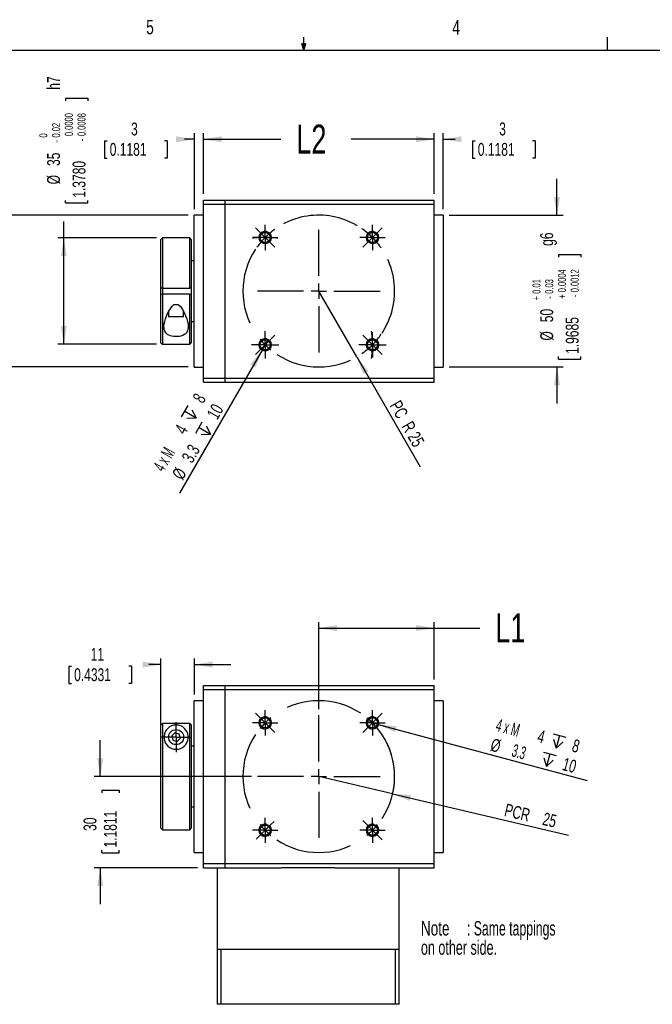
# Model space of a CAD drawing. Extents: x 11 to 421, y 5 to 275.
# Tile 3 of 6: x 169 to 273, y 113 to 275. Entities that reach past the tile are written whole.
import ezdxf
from ezdxf.enums import TextEntityAlignment as Align

# ---------------------------------------------------------------- set-up
doc = ezdxf.new("R2010")
doc.units = 0
doc.linetypes.add('CENTERX2', pattern=[20.32, 12.7, -2.54, 2.54, -2.54])
doc.linetypes.add('HIDDEN', pattern=[1.905, 1.27, -0.635])
doc.layers.get('0').update_dxf_attribs({"linetype": 'CONTINUOUS'})
doc.dimstyles.new('SLDDIMSTYLE0', dxfattribs={"dimtxt": 2.116667, "dimasz": 3, "dimexe": 0, "dimexo": 0.0625, "dimgap": 0.529167, "dimtad": 1, "dimlfac": 2, "dimrnd": 1e-09, "dimzin": 12, "dimblk1": 'NONE', "dimsah": 1, "dimcen": 0, "dimazin": 3, "dimtfac": 1, "dimtmove": 0, "dimatfit": 3})
doc.dimstyles.new('SLDDIMSTYLE1', dxfattribs={"dimtxt": 2.116667, "dimasz": 3, "dimexe": 0, "dimexo": 0.0625, "dimgap": 0.529167, "dimtad": 0, "dimlfac": 2, "dimrnd": 1e-09, "dimzin": 12, "dimsah": 1, "dimcen": 0.09, "dimazin": 3, "dimtfac": 1, "dimtmove": 0, "dimatfit": 3})
doc.dimstyles.new('SLDDIMSTYLE2', dxfattribs={"dimtxt": 2.116667, "dimasz": 3, "dimexe": 0, "dimexo": 0.0625, "dimgap": 0.529167, "dimtad": 1, "dimlfac": 2, "dimrnd": 1e-09, "dimzin": 12, "dimsah": 1, "dimcen": 0, "dimazin": 3, "dimtfac": 1, "dimtofl": 0, "dimtmove": 0, "dimatfit": 3})
doc.dimstyles.new('SLDDIMSTYLE3', dxfattribs={"dimtxt": 4.7625, "dimasz": 3, "dimexe": 0, "dimexo": 0.0625, "dimgap": 1.190625, "dimtad": 0, "dimlfac": 2, "dimrnd": 1e-09, "dimzin": 12, "dimsah": 1, "dimcen": 0.09, "dimazin": 3, "dimtfac": 1, "dimtofl": 0, "dimtmove": 0, "dimatfit": 3})
doc.dimstyles.new('SLDDIMSTYLE6', dxfattribs={"dimtxt": 2.116667, "dimasz": 3, "dimexe": 0, "dimexo": 0.0625, "dimgap": 0.529167, "dimtad": 0, "dimlfac": 2, "dimrnd": 1e-09, "dimzin": 12, "dimsah": 1, "dimcen": 0.09, "dimazin": 3, "dimtol": 1, "dimtp": 0.01, "dimtm": 0.03, "dimtfac": 1, "dimtmove": 0, "dimatfit": 3})
doc.dimstyles.new('SLDDIMSTYLE7', dxfattribs={"dimtxt": 2.116667, "dimasz": 3, "dimexe": 0, "dimexo": 0.0625, "dimgap": 0.529167, "dimtad": 0, "dimlfac": 2, "dimrnd": 1e-09, "dimzin": 12, "dimsah": 1, "dimcen": 0.09, "dimazin": 3, "dimtol": 1, "dimtm": 0.02, "dimtfac": 1.6, "dimtofl": 0, "dimtmove": 0, "dimatfit": 3})
doc.dimstyles.new('SLDDIMSTYLE8', dxfattribs={"dimtxt": 2.116667, "dimasz": 3, "dimexe": 0, "dimexo": 0.0625, "dimgap": 0.529167, "dimtad": 1, "dimlfac": 2, "dimrnd": 1e-09, "dimzin": 12, "dimsah": 1, "dimcen": 0, "dimazin": 3, "dimtfac": 1, "dimtofl": 0, "dimtmove": 0, "dimatfit": 3})

# ---------------------------------------------------------------- blocks, each defined once
blk = doc.blocks.new('SW_SYMBOL_HOLE_DEPTH')
at = {"color": 0, "linetype": 'CONTINUOUS'}
for p, q in [((0, 875), (800, 875)), ((400, 875), (400, 75)), ((100, 555), (400, 75)), ((700, 555), (400, 75))]:
    blk.add_line(p, q, dxfattribs=at)
blk = doc.blocks.new('*D10')
at = {"color": 7, "linetype": 'CONTINUOUS'}
for q in [(226.25, 159.77), (262.58, 150.04)]:
    blk.add_line((228.18, 159.25), q, dxfattribs=at)
blk.add_solid([(228.18, 159.25), (230.95, 157.99), (231.21, 158.96)], dxfattribs=at)
at = {"color": 7, "linetype": 'CONTINUOUS', "xscale": 0.0027037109, "yscale": 0.0027037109, "zscale": 0.0027037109, "rotation": 345}
for p in [(256.4, 155.45), (254.8, 152.4)]:
    blk.add_blockref('SW_SYMBOL_HOLE_DEPTH', p, dxfattribs=at)
at = {"color": 7, "linetype": 'CONTINUOUS'}
for s, height, width, p in [('4 x M', 2.117, 0.56, (247.23, 157.6)), ('4', 2.12, 0.7, (254.06, 155.77)), ('%%c', 2.117, 0.7, (246.35, 154.36)), (' 3.3 ', 2.117, 0.56, (249.44, 153.53)), (' 8', 2.117, 0.7, (259.25, 154.38)), (' 10', 2.117, 0.7, (257.64, 151.33))]:
    blk.add_text(s, height=height, rotation=345, dxfattribs=dict(at, width=width)).set_placement(p, align=Align.BOTTOM_LEFT)
blk = doc.blocks.new('_NONE')
blk = doc.blocks.new('*D12')
at = {"color": 7, "linetype": 'CONTINUOUS'}
for p, q in [((177.22, 168.87), (177.22, 166.01)), ((177.22, 168.87), (177.65, 168.87)), ((187.54, 168.87), (187.11, 168.87)), ((187.54, 168.87), (187.54, 166.01)), ((192.38, 169.12), (190.41, 169.12)), ((192.38, 155.73), (192.38, 170.12)), ((197.88, 164.17), (197.88, 170.12)), ((197.88, 169.12), (203.88, 169.12)), ((177.22, 166.01), (177.65, 166.01)), ((187.54, 166.01), (187.11, 166.01))]:
    blk.add_line(p, q, dxfattribs=at)
for points in [[(192.38, 169.12), (189.38, 169.62), (189.38, 168.62)], [(197.88, 169.12), (200.88, 168.62), (200.88, 169.62)]]:
    blk.add_solid(points, dxfattribs=at)
at = {"color": 7, "linetype": 'CONTINUOUS', "width": 0.7}
for s, p in [('11', (180.81, 169.12)), ('0.4331', (178.08, 165.76))]:
    blk.add_text(s, height=2.117, dxfattribs=at).set_placement(p, align=Align.BOTTOM_LEFT)
blk = doc.blocks.new('*D13')
at = {"color": 7, "linetype": 'CONTINUOUS'}
for p, q in [((182.38, 150.67), (182.38, 156.67)), ((207.29, 150.67), (181.38, 150.67)), ((182.63, 148.45), (185.49, 148.45)), ((182.63, 148.45), (182.63, 148.02)), ((185.49, 148.45), (185.49, 148.02)), ((182.63, 138.14), (182.63, 138.57)), ((182.63, 138.14), (185.49, 138.14)), ((185.49, 138.14), (185.49, 138.57)), ((198.38, 135.67), (181.38, 135.67)), ((182.38, 135.67), (182.38, 129.67))]:
    blk.add_line(p, q, dxfattribs=at)
for points in [[(182.38, 150.67), (182.88, 153.67), (181.88, 153.67)], [(182.38, 135.67), (181.88, 132.67), (182.88, 132.67)]]:
    blk.add_solid(points, dxfattribs=at)
at = {"color": 7, "linetype": 'CONTINUOUS', "width": 0.7}
for s, p in [('1.1811', (185.74, 138.99)), ('30', (182.38, 141.73))]:
    blk.add_text(s, height=2.117, rotation=90, dxfattribs=at).set_placement(p, align=Align.BOTTOM_LEFT)
blk = doc.blocks.new('*D14')
at = {"color": 7, "linetype": 'CONTINUOUS'}
for q in [(218.38, 150.67), (259.54, 141.05)]:
    blk.add_line((230.55, 147.83), q, dxfattribs=at)
blk.add_arc((218.38, 150.67), 12.5, 342.2765, 50.7393, dxfattribs=at)
blk.add_solid([(230.55, 147.83), (233.36, 146.66), (233.59, 147.63)], dxfattribs=at)
at = {"color": 7, "linetype": 'CONTINUOUS', "width": 0.7}
for s, p in [('PCR ', (248.67, 143.59)), ('25', (254.95, 142.13))]:
    blk.add_text(s, height=2.117, rotation=346.8504, dxfattribs=at).set_placement(p, align=Align.BOTTOM_LEFT)
blk = doc.blocks.new('*D15')
at = {"color": 7, "linetype": 'CONTINUOUS'}
for p, q in [((218.38, 161.76), (218.38, 176.12)), ((237.38, 166.67), (237.38, 176.12)), ((218.38, 175.12), (237.38, 175.12)), ((237.38, 175.12), (244.91, 175.12))]:
    blk.add_line(p, q, dxfattribs=at)
for points in [[(218.38, 175.12), (221.38, 174.62), (221.38, 175.62)], [(237.38, 175.12), (234.38, 175.62), (234.38, 174.62)]]:
    blk.add_solid(points, dxfattribs=at)
at = {"color": 7, "linetype": 'CONTINUOUS', "width": 0.7}
blk.add_text('L1', height=4.763, dxfattribs=at).set_placement((247.46, 171.34), align=Align.BOTTOM_LEFT)
blk = doc.blocks.new('SW_NOTE_5')
at = {"color": 0, "linetype": 'CONTINUOUS'}
for s, height, width, p in [(': Same tappings ', 2.3813, 0.634375, (7.58, 0)), ('Note', 2.381, 0.7, (0, 0)), ('on other side.', 2.3813, 0.65, (0, -3.17))]:
    blk.add_text(s, height=height, dxfattribs=dict(at, width=width)).set_placement(p, align=Align.BOTTOM_LEFT)
blk = doc.blocks.new('SW_CENTERMARKSYMBOL_0')
at = {"color": 0, "linetype": 'CONTINUOUS'}
for p, q in [((0, 1.25), (0, 2.49)), ((-1.25, 0), (-2.49, 0)), ((0, 0), (-1.25, 0)), ((0, 0), (0, 1.25)), ((0, 0), (0, -1.25)), ((0, 0), (1.25, 0)), ((1.25, 0), (2.49, 0)), ((0, -1.25), (0, -2.49))]:
    blk.add_line(p, q, dxfattribs=at)
blk = doc.blocks.new('SW_CENTERMARKSYMBOL_1')
at = {"color": 0, "linetype": 'CONTINUOUS'}
for p, q in [((0, 1.25), (0, 2.075)), ((-1.25, 0), (-2.075, 0)), ((0, 0), (-1.25, 0)), ((0, 0), (0, 1.25)), ((0, 0), (0, -1.25)), ((0, 0), (1.25, 0)), ((1.25, 0), (2.075, 0)), ((0, -1.25), (0, -2.075))]:
    blk.add_line(p, q, dxfattribs=at)
blk = doc.blocks.new('SW_CENTERMARKSYMBOL_2')
at = {"color": 0, "linetype": 'CONTINUOUS'}
for p, q in [((0, 1.25), (0, 2.075)), ((-1.25, 0), (-2.075, 0)), ((0, 0), (-1.25, 0)), ((0, 0), (0, 1.25)), ((0, 0), (0, -1.25)), ((0, 0), (1.25, 0)), ((1.25, 0), (2.075, 0)), ((0, -1.25), (0, -2.075))]:
    blk.add_line(p, q, dxfattribs=at)
blk = doc.blocks.new('SW_CENTERMARKSYMBOL_3')
at = {"color": 0, "linetype": 'CONTINUOUS'}
for p, q in [((0, 1.25), (0, 2.075)), ((-1.25, 0), (-2.075, 0)), ((0, 0), (-1.25, 0)), ((0, 0), (0, 1.25)), ((0, 0), (0, -1.25)), ((0, 0), (1.25, 0)), ((1.25, 0), (2.075, 0)), ((0, -1.25), (0, -2.075))]:
    blk.add_line(p, q, dxfattribs=at)
blk = doc.blocks.new('SW_CENTERMARKSYMBOL_4')
at = {"color": 0, "linetype": 'CONTINUOUS'}
for p, q in [((0, 1.25), (0, 2.075)), ((-1.25, 0), (-2.075, 0)), ((0, 0), (-1.25, 0)), ((0, 0), (0, 1.25)), ((0, 0), (0, -1.25)), ((0, 0), (1.25, 0)), ((1.25, 0), (2.075, 0)), ((0, -1.25), (0, -2.075))]:
    blk.add_line(p, q, dxfattribs=at)
blk = doc.blocks.new('SW_CENTERMARKSYMBOL_5')
at = {"color": 0, "linetype": 'CONTINUOUS'}
for p, q in [((-18.56, 18.56), (-19.27, 19.27)), ((-17.68, 17.68), (-18.56, 18.56)), ((-8.84, 11.34), (-8.84, 18.93)), ((0, 17.68), (0.88, 18.56)), ((0.88, 18.56), (1.59, 19.27)), ((-17.68, 17.68), (-16.79, 16.79)), ((-16.79, 16.79), (-16.09, 16.09)), ((-0.88, 16.79), (-1.59, 16.09)), ((0, 17.68), (-0.88, 16.79)), ((-8.84, 8.84), (-8.84, 10.09)), ((-11.34, 8.84), (-18.93, 8.84)), ((-8.84, 8.84), (-10.09, 8.84)), ((-8.84, 8.84), (-8.84, 7.59)), ((-8.84, 8.84), (-7.59, 8.84)), ((-6.34, 8.84), (1.25, 8.84)), ((-8.84, 6.34), (-8.84, -1.25)), ((-17.68, 0), (-18.56, -0.88)), ((-17.68, 0), (-16.79, 0.88)), ((-16.79, 0.88), (-16.21, 1.47)), ((-0.88, 0.88), (-1.59, 1.59)), ((0, 0), (-0.88, 0.88)), ((0, 0), (0.88, -0.88)), ((-18.56, -0.88), (-19.14, -1.47)), ((0.88, -0.88), (1.59, -1.59))]:
    blk.add_line(p, q, dxfattribs=at)
at = {"color": 0, "linetype": 'CENTERX2'}
for start, end in [(56.4592, 123.5408), (146.4592, 213.5408), (326.4592, 33.5408), (236.4592, 303.5408)]:
    blk.add_arc((-8.84, 8.84), 12.5, start, end, dxfattribs=at)
at = {"color": 0, "linetype": 'CONTINUOUS'}
for start, end in [(129.2704, 135), (45, 50.7296), (135, 140.7296), (39.2704, 45), (219.2704, 225), (315, 320.7296), (225, 230.7296), (309.2704, 315)]:
    blk.add_arc((-8.84, 8.84), 12.5, start, end, dxfattribs=at)
blk = doc.blocks.new('*D30')
at = {"color": 7, "linetype": 'CONTINUOUS'}
for p, q in [((199.38, 246.63), (199.38, 256.63)), ((237.38, 246.63), (237.38, 256.63)), ((199.38, 255.63), (212.13, 255.63)), ((237.38, 255.63), (223.69, 255.63))]:
    blk.add_line(p, q, dxfattribs=at)
for points in [[(199.38, 255.63), (202.38, 255.13), (202.38, 256.13)], [(237.38, 255.63), (234.38, 256.13), (234.38, 255.13)]]:
    blk.add_solid(points, dxfattribs=at)
at = {"color": 7, "linetype": 'CONTINUOUS', "width": 0.7}
blk.add_text('L2', height=4.763, dxfattribs=at).set_placement((214.68, 251.84), align=Align.BOTTOM_LEFT)
blk = doc.blocks.new('*D31')
at = {"color": 7, "linetype": 'CONTINUOUS'}
for p, q in [((237.38, 246.63), (237.38, 256.63)), ((238.88, 244.13), (238.88, 256.63)), ((237.38, 255.63), (231.38, 255.63)), ((238.88, 255.63), (240.85, 255.63)), ((243.72, 255.37), (243.72, 252.52)), ((243.72, 255.37), (244.15, 255.37)), ((254.04, 255.37), (253.61, 255.37)), ((254.04, 255.37), (254.04, 252.52)), ((243.72, 252.52), (244.15, 252.52)), ((254.04, 252.52), (253.61, 252.52))]:
    blk.add_line(p, q, dxfattribs=at)
for points in [[(237.38, 255.63), (234.38, 256.13), (234.38, 255.13)], [(238.88, 255.63), (241.88, 255.13), (241.88, 256.13)]]:
    blk.add_solid(points, dxfattribs=at)
at = {"color": 7, "linetype": 'CONTINUOUS', "width": 0.7}
for s, height, p in [('3', 2.12, (248.1, 255.63)), ('0.1181', 2.117, (244.58, 252.27))]:
    blk.add_text(s, height=height, dxfattribs=at).set_placement(p, align=Align.BOTTOM_LEFT)
blk = doc.blocks.new('*D32')
at = {"color": 7, "linetype": 'CONTINUOUS'}
for q in [(210.04, 222.65), (195.44, 197.37)]:
    blk.add_line((209.04, 220.92), q, dxfattribs=at)
blk.add_solid([(209.04, 220.92), (207.11, 218.57), (207.97, 218.07)], dxfattribs=at)
at = {"color": 7, "linetype": 'CONTINUOUS', "xscale": 0.0027037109, "yscale": 0.0027037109, "zscale": 0.0027037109, "rotation": 60}
for p in [(197.83, 208.71), (200.16, 206.04)]:
    blk.add_blockref('SW_SYMBOL_HOLE_DEPTH', p, dxfattribs=at)
at = {"color": 7, "linetype": 'CONTINUOUS'}
for s, height, width, p in [(' 8', 2.117, 0.7, (199.6, 211.19)), (' 10', 2.117, 0.7, (201.93, 208.51)), ('4', 2.12, 0.7, (196.91, 206.54)), ('4 x M', 2.117, 0.56, (193.37, 200.41)), ('3.3 ', 2.117, 0.7, (198.07, 201.83)), ('%%c', 2.117, 0.7, (196.48, 199.06))]:
    blk.add_text(s, height=height, rotation=60, dxfattribs=dict(at, width=width)).set_placement(p, align=Align.BOTTOM_LEFT)
blk = doc.blocks.new('*D33')
at = {"color": 7, "linetype": 'CONTINUOUS'}
for p, q in [((257.62, 243.13), (257.62, 249.13)), ((239.88, 243.13), (258.62, 243.13)), ((257.87, 236.66), (261.57, 236.66)), ((257.87, 236.66), (257.87, 236.23)), ((261.57, 236.66), (261.57, 236.23)), ((257.87, 219.42), (257.87, 219.85)), ((257.87, 219.42), (261.57, 219.42)), ((261.57, 219.42), (261.57, 219.85)), ((239.88, 218.13), (258.62, 218.13)), ((257.62, 218.13), (257.62, 212.13))]:
    blk.add_line(p, q, dxfattribs=at)
for points in [[(257.62, 243.13), (258.12, 246.13), (257.12, 246.13)], [(257.62, 218.13), (257.12, 215.13), (258.12, 215.13)]]:
    blk.add_solid(points, dxfattribs=at)
at = {"color": 7, "linetype": 'CONTINUOUS', "width": 0.7}
for s, height, p in [(' g6', 2.117, (257.62, 237.52)), ('0.0004', 1.323, (259.5, 230.43)), ('0.0012', 1.323, (261.6, 230.43)), ('0.01', 1.323, (255.3, 230.18)), ('0.03', 1.323, (257.4, 230.18)), ('+', 1.32, (255.3, 229.11)), ('-', 1.32, (257.4, 229.36)), ('+', 1.32, (259.5, 229.36)), ('-', 1.32, (261.6, 229.6)), ('50', 2.117, (257.62, 225.5)), ('1.9685', 2.117, (261.82, 220.28)), ('%%c', 2.117, (257.62, 222.48))]:
    blk.add_text(s, height=height, rotation=90, dxfattribs=at).set_placement(p, align=Align.BOTTOM_LEFT)
blk = doc.blocks.new('*D34')
at = {"color": 7, "linetype": 'CONTINUOUS'}
for p, q in [((197.88, 244.13), (197.88, 256.63)), ((199.38, 246.63), (199.38, 256.63)), ((183.09, 255.37), (183.09, 252.52)), ((183.09, 255.37), (183.52, 255.37)), ((193.4, 255.37), (192.97, 255.37)), ((193.4, 255.37), (193.4, 252.52)), ((197.88, 255.63), (196.28, 255.63)), ((199.38, 255.63), (205.38, 255.63)), ((183.09, 252.52), (183.52, 252.52)), ((193.4, 252.52), (192.97, 252.52))]:
    blk.add_line(p, q, dxfattribs=at)
for points in [[(197.88, 255.63), (194.88, 256.13), (194.88, 255.13)], [(199.38, 255.63), (202.38, 255.13), (202.38, 256.13)]]:
    blk.add_solid(points, dxfattribs=at)
at = {"color": 7, "linetype": 'CONTINUOUS', "width": 0.7}
for s, height, p in [('3', 2.12, (187.46, 255.63)), ('0.1181', 2.117, (183.94, 252.27))]:
    blk.add_text(s, height=height, dxfattribs=at).set_placement(p, align=Align.BOTTOM_LEFT)
blk = doc.blocks.new('*D35')
at = {"color": 7, "linetype": 'CONTINUOUS'}
for p, q in [((176.63, 262.39), (180.32, 262.39)), ((176.63, 262.39), (176.63, 261.96)), ((180.32, 262.39), (180.32, 261.96)), ((176.63, 245.15), (176.63, 245.57)), ((176.63, 245.15), (180.32, 245.15)), ((180.32, 245.15), (180.32, 245.57)), ((176.38, 239.38), (176.38, 242.1)), ((191.63, 239.38), (175.38, 239.38)), ((176.38, 221.88), (176.38, 239.38)), ((191.63, 221.88), (175.38, 221.88))]:
    blk.add_line(p, q, dxfattribs=at)
for points in [[(176.38, 239.38), (175.88, 236.38), (176.88, 236.38)], [(176.38, 221.88), (176.88, 224.88), (175.88, 224.88)]]:
    blk.add_solid(points, dxfattribs=at)
at = {"color": 7, "linetype": 'CONTINUOUS', "width": 0.7}
for s, height, p in [(' h7', 2.117, (176.38, 263.24)), ('0.0000', 1.323, (178.26, 256.15)), ('0.0008', 1.323, (180.36, 256.15)), ('0.02', 1.323, (176.16, 255.91)), ('0', 1.32, (174.06, 255.91)), ('-', 1.32, (176.16, 255.08)), ('-', 1.32, (180.36, 255.33)), ('35', 2.117, (176.38, 251.23)), ('1.3780', 2.117, (180.58, 246)), ('%%c', 2.117, (176.38, 248.21))]:
    blk.add_text(s, height=height, rotation=90, dxfattribs=at).set_placement(p, align=Align.BOTTOM_LEFT)
blk = doc.blocks.new('*D36')
at = {"color": 7, "linetype": 'CONTINUOUS'}
for p, q in [((158.38, 243.13), (158.38, 249.13)), ((196.88, 243.13), (157.38, 243.13)), ((158.63, 236.66), (162.32, 236.66)), ((158.63, 236.66), (158.63, 236.23)), ((162.32, 236.66), (162.32, 236.23)), ((158.63, 219.42), (158.63, 219.85)), ((158.63, 219.42), (162.32, 219.42)), ((162.32, 219.42), (162.32, 219.85)), ((196.88, 218.13), (157.38, 218.13)), ((158.38, 218.13), (158.38, 212.13))]:
    blk.add_line(p, q, dxfattribs=at)
for points in [[(158.38, 243.13), (158.88, 246.13), (157.88, 246.13)], [(158.38, 218.13), (157.88, 215.13), (158.88, 215.13)]]:
    blk.add_solid(points, dxfattribs=at)
at = {"color": 7, "linetype": 'CONTINUOUS', "width": 0.7}
for s, height, p in [(' g6', 2.117, (158.38, 237.52)), ('0.0004', 1.323, (160.26, 230.43)), ('0.0012', 1.323, (162.36, 230.43)), ('0.01', 1.323, (156.06, 230.18)), ('0.03', 1.323, (158.16, 230.18)), ('+', 1.32, (156.06, 229.11)), ('-', 1.32, (158.16, 229.36)), ('+', 1.32, (160.26, 229.36)), ('-', 1.32, (162.36, 229.6)), ('50', 2.117, (158.38, 225.5)), ('1.9685', 2.117, (162.58, 220.28)), ('%%c', 2.117, (158.38, 222.48))]:
    blk.add_text(s, height=height, rotation=90, dxfattribs=at).set_placement(p, align=Align.BOTTOM_LEFT)
blk = doc.blocks.new('*D37')
at = {"color": 7, "linetype": 'CONTINUOUS'}
for q in [(218.38, 230.63), (235.09, 201.69)]:
    blk.add_line((224.63, 219.8), q, dxfattribs=at)
blk.add_solid([(224.63, 219.8), (225.69, 216.95), (226.56, 217.45)], dxfattribs=at)
at = {"color": 7, "linetype": 'CONTINUOUS', "width": 0.7}
for s, p in [('PC', (229.43, 211.47, 11.3)), ('R 25', (231.41, 208.04, 11.3))]:
    blk.add_text(s, height=2.117, rotation=300, dxfattribs=at).set_placement(p, align=Align.BOTTOM_LEFT)
blk = doc.blocks.new('SW_CENTERMARKSYMBOL_7')
at = {"color": 0, "linetype": 'CONTINUOUS'}
for p, q in [((0, 1.25), (0, 2.075)), ((-1.25, 0), (-2.075, 0)), ((0, 0), (-1.25, 0)), ((0, 0), (0, 1.25)), ((0, 0), (0, -1.25)), ((0, 0), (1.25, 0)), ((1.25, 0), (2.075, 0)), ((0, -1.25), (0, -2.075))]:
    blk.add_line(p, q, dxfattribs=at)
blk = doc.blocks.new('SW_CENTERMARKSYMBOL_8')
at = {"color": 0, "linetype": 'CONTINUOUS'}
for p, q in [((0, 1.25), (0, 2.075)), ((-1.25, 0), (-2.075, 0)), ((0, 0), (-1.25, 0)), ((0, 0), (0, 1.25)), ((0, 0), (0, -1.25)), ((0, 0), (1.25, 0)), ((1.25, 0), (2.075, 0)), ((0, -1.25), (0, -2.075))]:
    blk.add_line(p, q, dxfattribs=at)
blk = doc.blocks.new('SW_CENTERMARKSYMBOL_9')
at = {"color": 0, "linetype": 'CONTINUOUS'}
for p, q in [((0, 1.25), (0, 2.075)), ((-1.25, 0), (-2.075, 0)), ((0, 0), (-1.25, 0)), ((0, 0), (0, 1.25)), ((0, 0), (0, -1.25)), ((0, 0), (1.25, 0)), ((1.25, 0), (2.075, 0)), ((0, -1.25), (0, -2.075))]:
    blk.add_line(p, q, dxfattribs=at)
blk = doc.blocks.new('SW_CENTERMARKSYMBOL_10')
at = {"color": 0, "linetype": 'CONTINUOUS'}
for p, q in [((0, 1.25), (0, 2.075)), ((-1.25, 0), (-2.075, 0)), ((0, 0), (-1.25, 0)), ((0, 0), (0, 1.25)), ((0, 0), (0, -1.25)), ((0, 0), (1.25, 0)), ((1.25, 0), (2.075, 0)), ((0, -1.25), (0, -2.075))]:
    blk.add_line(p, q, dxfattribs=at)
blk = doc.blocks.new('SW_CENTERMARKSYMBOL_11')
at = {"color": 0, "linetype": 'CONTINUOUS'}
for p, q in [((-0.88, 0.88), (-1.47, 1.47)), ((0, 0), (-0.88, 0.88)), ((0, 0), (0.88, -0.88)), ((17.68, 0), (16.79, -0.88)), ((17.68, 0), (18.56, 0.88)), ((18.56, 0.88), (19.27, 1.59)), ((0.88, -0.88), (1.47, -1.47)), ((16.79, -0.88), (16.09, -1.59)), ((8.84, -8.84), (8.84, -7.59)), ((8.84, -8.84), (7.59, -8.84)), ((8.84, -8.84), (8.84, -10.09)), ((8.84, -8.84), (10.09, -8.84)), ((16.79, -16.79), (16.09, -16.09)), ((17.68, -17.68), (16.79, -16.79)), ((17.68, -17.68), (18.56, -18.56)), ((18.56, -18.56), (19.27, -19.27))]:
    blk.add_line(p, q, dxfattribs=at)
for start, end in [(135, 140.7296), (129.2704, 135), (125.4889, 129.2704), (50.7296, 55.3132), (45, 50.7296), (39.2704, 45), (140.7296, 144.5111), (34.6868, 39.2704), (320.7296, 325.3132), (309.2704, 315), (315, 320.7296), (304.6868, 309.2704)]:
    blk.add_arc((8.84, -8.84), 12.5, start, end, dxfattribs=at)
blk = doc.blocks.new('SW_CENTERMARKSYMBOL_12')
at = {"color": 0, "linetype": 'CONTINUOUS'}
for p, q in [((0, 18.93), (0, 19.75)), ((0, 17.68), (0, 18.93)), ((0, 17.68), (0, 16.43)), ((0, 16.43), (0, 15.6)), ((0, 1.25), (0, 2.25)), ((-1.25, 0), (-2.25, 0)), ((0, 0), (-1.25, 0)), ((0, 0), (0, 1.25)), ((0, 0), (0, -1.25)), ((0, 0), (1.25, 0)), ((1.25, 0), (2.25, 0)), ((16.43, 0), (15.43, 0)), ((17.68, 0), (16.43, 0)), ((17.68, 0), (18.93, 0)), ((18.93, 0), (19.93, 0)), ((0, -1.25), (0, -2.25))]:
    blk.add_line(p, q, dxfattribs=at)
for start, end in [(94.0514, 96.7254), (90, 94.0514), (85.9486, 90), (83.2746, 85.9486), (4.0514, 7.2926), (0, 4.0514), (355.9486, 0), (352.7074, 355.9486)]:
    blk.add_arc((0, 0), 17.68, start, end, dxfattribs=at)
blk = doc.blocks.new('SW_CENTERMARKSYMBOL_13')
at = {"color": 0, "linetype": 'CONTINUOUS'}
for p, q in [((-18.56, 18.56), (-19.27, 19.27)), ((-17.68, 17.68), (-18.56, 18.56)), ((-8.84, 11.34), (-8.84, 18.93)), ((-17.68, 17.68), (-16.79, 16.79)), ((-16.79, 16.79), (-16.09, 16.09)), ((-8.84, 8.84), (-8.84, 10.09)), ((-11.34, 8.84), (-18.93, 8.84)), ((-8.84, 8.84), (-10.09, 8.84)), ((-8.84, 8.84), (-8.84, 7.59)), ((-8.84, 8.84), (-7.59, 8.84)), ((-6.34, 8.84), (1.25, 8.84)), ((-8.84, 6.34), (-8.84, -1.25)), ((-17.68, 0), (-18.56, -0.88)), ((-17.68, 0), (-16.79, 0.88)), ((-16.79, 0.88), (-16.09, 1.59)), ((-0.88, 0.88), (-1.47, 1.47)), ((0, 0), (-0.88, 0.88)), ((0, 0), (0.88, -0.88)), ((-18.56, -0.88), (-19.27, -1.59)), ((0.88, -0.88), (1.47, -1.47))]:
    blk.add_line(p, q, dxfattribs=at)
at = {"color": 0, "linetype": 'CENTERX2'}
for start, end in [(326.4592, 123.5408), (146.4592, 213.5408), (236.4592, 303.5408)]:
    blk.add_arc((-8.84, 8.84), 12.5, start, end, dxfattribs=at)
at = {"color": 0, "linetype": 'CONTINUOUS'}
for start, end in [(129.2704, 135), (135, 140.7296), (219.2704, 225), (315, 320.7296), (225, 230.7296), (309.2704, 315)]:
    blk.add_arc((-8.84, 8.84), 12.5, start, end, dxfattribs=at)

msp = doc.modelspace()

# ---------------------------------------------------------------- linework, layer by layer
at = {"color": 7, "linetype": 'CONTINUOUS'}
for p, q in [((215.9254, 270.3087), (215.9254, 272.4626)), ((265.9317, 270.3087), (265.9317, 272.4626)), ((215.9254, 270.3087), (215.5889, 271.3737)), ((216.2443, 271.3737), (215.5889, 271.3737)), ((215.7467, 271.3737), (215.9254, 270.3087)), ((215.9254, 270.3087), (216.2443, 271.3737)), ((216.0501, 271.3737), (215.9254, 270.3087)), ((15.9068, 270.3087), (415.9568, 270.3087)), ((199.378, 245.6255), (202.878, 245.6255)), ((199.378, 244.9629), (199.378, 245.6255)), ((199.378, 244.9629), (202.878, 244.9629)), ((199.378, 216.288), (199.378, 244.9629)), ((202.878, 245.6255), (202.878, 244.9629)), ((202.878, 245.6255), (237.378, 245.6255)), ((202.878, 244.9629), (237.378, 244.9629)), ((202.878, 244.9629), (202.878, 216.288)), ((237.378, 244.9629), (237.378, 245.6255)), ((237.378, 216.288), (237.378, 244.9629)), ((199.378, 243.1255), (197.878, 243.1255)), ((197.878, 218.1255), (197.878, 243.1255)), ((238.878, 243.1255), (237.378, 243.1255)), ((238.878, 243.1255), (238.878, 218.1255)), ((192.628, 239.3755), (192.378, 239.1255)), ((192.378, 231.1255), (192.378, 239.1255)), ((197.128, 239.3755), (192.628, 239.3755)), ((192.628, 239.3755), (192.628, 231.1255)), ((197.378, 239.1255), (197.128, 239.3755)), ((197.128, 231.1255), (197.128, 239.3755)), ((197.378, 239.1255), (197.378, 231.1255)), ((197.878, 235.6255), (197.378, 235.6255)), ((192.378, 230.1255), (192.378, 231.1255)), ((192.628, 231.1255), (192.378, 231.1255)), ((192.628, 231.1255), (192.628, 230.1255)), ((192.628, 231.1255), (197.128, 231.1255)), ((197.378, 231.1255), (197.128, 231.1255)), ((197.378, 231.1255), (197.378, 230.1255)), ((192.378, 222.1255), (192.378, 230.1255)), ((192.378, 230.1255), (192.628, 230.1255)), ((192.628, 230.1255), (192.628, 221.8755)), ((197.128, 230.1255), (192.628, 230.1255)), ((197.128, 221.8755), (197.128, 230.1255)), ((197.128, 230.1255), (197.378, 230.1255)), ((197.378, 230.1255), (197.378, 222.1255)), ((193.6416, 227.2557), (193.6416, 226.3755)), ((195.2963, 228.3755), (194.4597, 228.3755)), ((196.1144, 226.3755), (196.1144, 227.2403)), ((196.1144, 226.3755), (193.6416, 226.3755)), ((197.378, 225.6255), (197.878, 225.6255)), ((192.378, 222.1255), (192.628, 221.8755)), ((192.628, 221.8755), (197.128, 221.8755)), ((197.128, 221.8755), (197.378, 222.1255)), ((197.878, 218.1255), (199.378, 218.1255)), ((237.378, 218.1255), (238.878, 218.1255)), ((199.378, 216.288), (202.878, 216.288)), ((199.378, 215.6255), (199.378, 216.288)), ((202.878, 216.288), (237.378, 216.288)), ((202.878, 216.288), (202.878, 215.6255)), ((237.378, 215.6255), (237.378, 216.288)), ((199.378, 215.6255), (202.878, 215.6255)), ((202.878, 215.6255), (237.378, 215.6255)), ((199.378, 165.6719), (202.878, 165.6719)), ((199.378, 165.0093), (199.378, 165.6719)), ((202.878, 165.6719), (202.878, 165.0093)), ((202.878, 165.6719), (237.378, 165.6719)), ((237.378, 165.0093), (237.378, 165.6719)), ((199.378, 165.0093), (202.878, 165.0093)), ((199.378, 136.3344), (199.378, 165.0093)), ((202.878, 165.0093), (202.878, 136.3344)), ((202.878, 165.0093), (237.378, 165.0093)), ((237.378, 136.3344), (237.378, 165.0093)), ((199.378, 163.1719), (197.878, 163.1719)), ((197.878, 138.1719), (197.878, 163.1719)), ((238.878, 163.1719), (237.378, 163.1719)), ((238.878, 163.1719), (238.878, 150.6719)), ((192.378, 159.1572), (192.628, 159.4076)), ((192.378, 142.1719), (192.378, 159.1572)), ((192.628, 159.4076), (192.628, 141.9219)), ((197.128, 159.4076), (192.628, 159.4076)), ((195.2963, 159.1276), (194.4597, 159.1276)), ((197.128, 141.9219), (197.128, 159.4076)), ((197.128, 159.4076), (197.378, 159.1572)), ((197.378, 159.1572), (197.378, 142.1719)), ((194.6928, 157.8775), (194.1743, 157.3643)), ((194.1743, 157.3643), (194.3595, 156.6587)), ((195.3965, 157.6851), (194.6928, 157.8775)), ((195.5817, 156.9794), (195.3965, 157.6851)), ((194.3595, 156.6587), (195.0632, 156.4662)), ((195.0632, 156.4662), (195.5817, 156.9794)), ((197.878, 155.6719), (197.378, 155.6719)), ((238.878, 150.6719), (238.878, 138.1719)), ((197.378, 145.6719), (197.878, 145.6719)), ((192.378, 142.1719), (192.628, 141.9219)), ((192.628, 141.9219), (197.128, 141.9219)), ((197.128, 141.9219), (197.378, 142.1719)), ((197.878, 138.1719), (199.378, 138.1719)), ((237.378, 138.1719), (238.878, 138.1719)), ((199.378, 136.3344), (202.878, 136.3344)), ((199.378, 135.6719), (199.378, 136.3344)), ((202.878, 136.3344), (237.378, 136.3344)), ((202.878, 136.3344), (202.878, 135.6719)), ((237.378, 135.6719), (237.378, 136.3344)), ((199.378, 135.6719), (202.878, 135.6719)), ((201.628, 135.6719), (201.628, 122.1719)), ((202.878, 135.6719), (212.2192, 135.6719)), ((221.0368, 135.6719), (212.2192, 135.6719)), ((221.0368, 135.6719), (237.378, 135.6719)), ((231.628, 122.1719), (231.628, 135.6719)), ((201.628, 122.1719), (201.628, 113.1719)), ((202.2906, 122.1719), (201.628, 122.1719)), ((202.2906, 113.1719), (202.2906, 122.1719)), ((216.628, 122.1719), (202.2906, 122.1719)), ((230.9655, 122.1719), (216.628, 122.1719)), ((230.9655, 122.1719), (230.9655, 113.1719)), ((231.628, 122.1719), (230.9655, 122.1719)), ((231.628, 113.1719), (231.628, 122.1719)), ((202.2906, 113.1719), (201.628, 113.1719)), ((230.9655, 113.1719), (202.2906, 113.1719)), ((231.628, 113.1719), (230.9655, 113.1719))]:
    msp.add_line(p, q, dxfattribs=at)
msp.add_lwpolyline([(195.2963, 228.3755), (195.5367, 228.1413), (195.7396, 227.8749), (195.9174, 227.5957), (196.2019, 227.0826), (196.4408, 226.5632), (196.634, 226.0483), (196.757, 225.6327), (196.8407, 225.2259), (196.8771, 224.8342), (196.8697, 224.573), (196.831, 224.3226), (196.757, 224.087), (196.6205, 223.8354), (196.4253, 223.6126), (196.2163, 223.4546), (195.9663, 223.3241), (195.677, 223.2239), (195.3585, 223.1568), (195.0577, 223.1263), (194.7513, 223.1237), (194.4647, 223.1475), (194.1895, 223.196), (193.9311, 223.2696), (193.6972, 223.3666), (193.4801, 223.4939), (193.2979, 223.6435), (193.1348, 223.8362), (193.0148, 224.0502), (192.9325, 224.2914), (192.8886, 224.5489), (192.8785, 224.8181), (192.9149, 225.2235), (193.0022, 225.6452), (193.1314, 226.0761), (193.3559, 226.6624), (193.6397, 227.2527), (193.9874, 227.828), (194.2024, 228.1184), (194.4597, 228.3755)], dxfattribs=at)
for centre, radius in [((209.5392, 239.4643), 1), ((209.5392, 239.4643), 0.825), ((227.2168, 239.4643), 1), ((227.2168, 239.4643), 0.825), ((209.5392, 221.7867), 1), ((209.5392, 221.7867), 0.825), ((227.2168, 221.7867), 1), ((227.2168, 221.7867), 0.825), ((209.5392, 159.5107), 1), ((209.5392, 159.5107), 0.825), ((227.2168, 159.5107), 1), ((227.2168, 159.5107), 0.825), ((194.878, 157.1719), 1.2364), ((209.5392, 141.833), 1), ((227.2168, 141.833), 1), ((209.5392, 141.833), 0.825), ((227.2168, 141.833), 0.825)]:
    msp.add_circle(centre, radius, dxfattribs=at)
for centre, radius, start, end in [((209.5392, 239.4643), 1, 75, 345), ((227.2168, 239.4643), 1, 75, 345), ((209.5392, 221.7867), 1, 75, 345), ((227.2168, 221.7867), 1, 75, 345), ((194.878, 157.1719), 2, 102.072756, 77.927244), ((209.5392, 159.5107), 1, 75, 345), ((227.2168, 159.5107), 1, 75, 345), ((209.5392, 141.833), 1, 75, 345), ((227.2168, 141.833), 1, 75, 345)]:
    msp.add_arc(centre, radius, start, end, dxfattribs=at)
at = {"color": 7, "linetype": 'HIDDEN'}
for centre in [(209.5392, 159.5107), (227.2168, 159.5107), (209.5392, 141.833), (227.2168, 141.833)]:
    msp.add_arc(centre, 1, 75, 345, dxfattribs=at)

# ---------------------------------------------------------------- block references
at = {"color": 7, "linetype": 'CONTINUOUS'}
for name, p in [('SW_CENTERMARKSYMBOL_13', (227.2168, 221.7867)), ('SW_CENTERMARKSYMBOL_12', (209.5392, 221.7867)), ('SW_CENTERMARKSYMBOL_7', (209.5392, 239.4643)), ('SW_CENTERMARKSYMBOL_11', (209.5392, 239.4643)), ('SW_CENTERMARKSYMBOL_10', (227.2168, 239.4643)), ('SW_CENTERMARKSYMBOL_8', (209.5392, 221.7867)), ('SW_CENTERMARKSYMBOL_9', (227.2168, 221.7867)), ('SW_CENTERMARKSYMBOL_5', (227.2168, 141.833)), ('SW_CENTERMARKSYMBOL_1', (209.5392, 159.5107)), ('SW_CENTERMARKSYMBOL_4', (227.2168, 159.5107)), ('SW_CENTERMARKSYMBOL_0', (194.878, 157.1719)), ('SW_CENTERMARKSYMBOL_2', (209.5392, 141.833)), ('SW_CENTERMARKSYMBOL_3', (227.2168, 141.833)), ('SW_NOTE_5', (235.2052, 123.7879))]:
    msp.add_blockref(name, p, dxfattribs=at)

# ---------------------------------------------------------------- texts
at = {"color": 7, "linetype": 'CONTINUOUS', "width": 0.7}
for s, p in [('5', (189.9588, 272.1974)), ('4', (240.3932, 272.1561))]:
    msp.add_text(s, height=2.3813, dxfattribs=at).set_placement(p, align=Align.BOTTOM_LEFT)

# ---------------------------------------------------------------- dimensions: what is measured, and where the dimension line sits
at = {"color": 7, "linetype": 'CONTINUOUS'}
for base, p1, p2, text, dimstyle, picture, middle in [((176.378, 239.3755), (192.628, 221.8755), (192.628, 239.3755), '%%c<> h7', 'SLDDIMSTYLE7', '*D35', (176.378, 255.6255)), ((158.378, 218.1255), (197.878, 243.1255), (197.878, 218.1255), '%%c<> g6', 'SLDDIMSTYLE6', '*D36', (158.378, 229.9883)), ((257.6212, 243.1255), (238.878, 218.1255), (238.878, 243.1255), '%%c<> g6', 'SLDDIMSTYLE6', '*D33', (257.6212, 229.9883))]:
    dim = msp.add_linear_dim(base=base, p1=p1, p2=p2, angle=90, text=text, dimstyle=dimstyle, dxfattribs=at)
    dim.commit()
    dim.dimension.update_dxf_attribs({"geometry": picture, "text_midpoint": middle, "dimtype": 160})
for base, p1, p2, picture, middle in [((199.378, 255.6255), (197.878, 243.1255), (199.378, 245.6255), '*D34', (188.244, 255.6255)), ((237.378, 255.6255), (238.878, 243.1255), (237.378, 245.6255), '*D31', (248.878, 255.6255)), ((192.378, 169.1203), (197.878, 163.1719), (192.378, 154.7339), '*D12', (182.378, 169.1203))]:
    dim = msp.add_linear_dim(base=base, p1=p1, p2=p2, dimstyle='SLDDIMSTYLE1', dxfattribs=at)
    dim.commit()
    dim.dimension.update_dxf_attribs({"geometry": picture, "text_midpoint": middle, "dimtype": 160})
for base, p1, p2, text, picture, middle in [((237.378, 255.6255), (199.378, 245.6255), (237.378, 245.6255), 'L2', '*D30', (217.9114, 255.6255)), ((218.378, 175.1203), (237.378, 165.6719), (218.378, 160.7607), 'L1', '*D15', (250.6909, 175.1203))]:
    dim = msp.add_linear_dim(base=base, p1=p1, p2=p2, text=text, dimstyle='SLDDIMSTYLE3', dxfattribs=at)
    dim.commit()
    dim.dimension.update_dxf_attribs({"geometry": picture, "text_midpoint": middle, "dimtype": 160})
for center, mpoint, dimstyle, picture, middle in [((218.378, 230.6255), (224.628, 219.8002), 'SLDDIMSTYLE8', '*D37', (232.2853, 206.5374)), ((218.378, 150.6719), (230.5503, 147.8282), 'SLDDIMSTYLE2', '*D14', (253.3714, 142.4968))]:
    dim = msp.add_radius_dim(center=center, mpoint=mpoint, text='PCR <>', dimstyle=dimstyle, dxfattribs=at)
    dim.commit()
    dim.dimension.update_dxf_attribs({"geometry": picture, "text_midpoint": middle, "dimtype": 164})
for p1, p2, text, picture, middle in [((210.0392, 222.6527), (209.0392, 220.9206), '4 x M<> {\\fGDT;x} 8\\P%%c3.3 {\\fGDT;x} 10', '*D32', (199.7977, 204.914)), ((226.2509, 159.7695), (228.1828, 159.2519), '4 x M<> {\\fGDT;x} 8\\P%%c 3.3 {\\fGDT;x} 10', '*D10', (253.706, 152.413))]:
    dim = msp.add_diameter_dim_2p(p1=p1, p2=p2, text=text, dimstyle='SLDDIMSTYLE0', override={"dimpost": '<>'}, dxfattribs=at)
    dim.commit()
    dim.dimension.update_dxf_attribs({"geometry": picture, "text_midpoint": middle, "dimtype": 163})
dim = msp.add_linear_dim(base=(182.378, 150.6719), p1=(199.378, 135.6719), p2=(208.2892, 150.6719), angle=90, dimstyle='SLDDIMSTYLE1', dxfattribs=at)
dim.commit()
dim.dimension.update_dxf_attribs({"geometry": '*D13', "text_midpoint": (182.378, 143.2942), "dimtype": 160})

doc.saveas('drawing.dxf')
